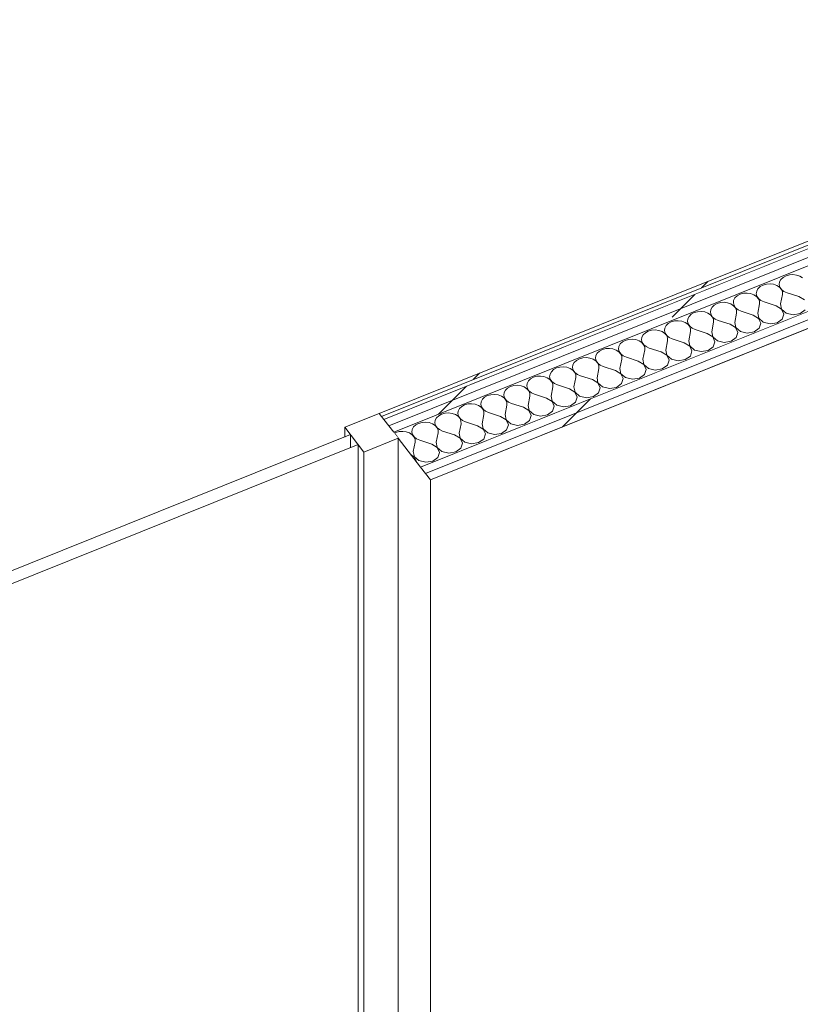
# Model space of a CAD drawing. Header units: millimetres. Extents: x -2220 to 52371, y -4077 to 6953.
# Tile 254 of 256: x 37877 to 38928, y 2845 to 4171. Entities that reach past the tile are written whole.
import ezdxf

# ---------------------------------------------------------------- set-up
doc = ezdxf.new("R2010")
doc.units = ezdxf.units.MM
doc.header["$MEASUREMENT"] = 0
doc.linetypes.add('Wipeout_Contour', pattern=[1000, 0, -1000])
doc.layers.add('Nuevo_08_E_Envans secs', color=7, linetype='Continuous')
doc.layers.add('Nuevo_Ventanas Archicad', color=7, linetype='Continuous')
for name, color, linetype, lineweight in [('Nuevo_08_E_Envans secs_Pluma_Nº__1', 7, 'Continuous', 5), ('Nuevo_Ventanas Archicad_Pluma_Nº__1', 7, 'Continuous', 5), ('Nuevo_Ventanas Archicad_Pluma_Nº__47', 7, 'Continuous', 20)]:
    doc.layers.add(name, color=color, linetype=linetype, lineweight=lineweight)
for name, color, linetype, lineweight, true_color in [('Nuevo_08_E_Envans secs_Pluma_Nº__102', 7, 'Continuous', 5, 0xcccccc), ('Nuevo_08_E_Envans secs_Pluma_Nº__171', 171, 'Continuous', 13, 0xaaaaff), ('Nuevo_08_E_Envans secs_Pluma_Nº__177', 7, 'Continuous', 15, 0xf7e046)]:
    doc.layers.add(name, color=color, linetype=linetype, lineweight=lineweight, true_color=true_color)
pattern_1 = [(45, (42615.74, 4689.65), (-183.848, 183.848), [195, -65]), (45, (42615.74, 4873.5), (-183.848, 183.848), [195, -65])]

# ---------------------------------------------------------------- blocks, each defined once
blk = doc.blocks.new('*X287', base_point=(42615.7, 4689.6))
at = {"layer": 'Nuevo_08_E_Envans secs_Pluma_Nº__102', "color": 254, "linetype": 'Continuous', "lineweight": 5, "true_color": 0xcccccc}
for p, q in [((38901.7, 3821.4), (38900, 3818.1)), ((38904.7, 3824.2), (38901.7, 3821.4)), ((38908.6, 3826.4), (38904.7, 3824.2)), ((38913.1, 3827.6), (38908.6, 3826.4)), ((38918, 3828), (38913.1, 3827.6)), ((38922.8, 3827.3), (38918, 3828)), ((38927.2, 3825.7), (38922.8, 3827.3)), ((38930.8, 3823.4), (38927.2, 3825.7)), ((38870.8, 3809), (38869.1, 3805.7)), ((38873.8, 3811.8), (38870.8, 3809)), ((38877.7, 3813.9), (38873.8, 3811.8)), ((38882.2, 3815.2), (38877.7, 3813.9)), ((38887.1, 3815.5), (38882.2, 3815.2)), ((38891.9, 3814.9), (38887.1, 3815.5)), ((38896.3, 3813.3), (38891.9, 3814.9)), ((38899.9, 3811), (38896.3, 3813.3)), ((38900, 3818.1), (38899.5, 3814.6)), ((38899.5, 3814.6), (38900.4, 3811.2)), ((38902.4, 3808), (38899.9, 3811)), ((38900.4, 3811.2), (38902.6, 3808)), ((38903.8, 3804.6), (38902.4, 3808)), ((38902.6, 3808), (38905.8, 3805.4)), ((38838.1, 3793.3), (38837.7, 3789.8)), ((38839.9, 3796.6), (38838.1, 3793.3)), ((38842.9, 3799.4), (38839.9, 3796.6)), ((38846.8, 3801.5), (38842.9, 3799.4)), ((38851.3, 3802.8), (38846.8, 3801.5)), ((38856.2, 3803.1), (38851.3, 3802.8)), ((38861, 3802.5), (38856.2, 3803.1)), ((38865.3, 3800.9), (38861, 3802.5)), ((38868.9, 3798.5), (38865.3, 3800.9)), ((38869.1, 3805.7), (38868.6, 3802.2)), ((38868.6, 3802.2), (38869.5, 3798.8)), ((38871.5, 3795.5), (38868.9, 3798.5)), ((38869.5, 3798.8), (38871.6, 3795.6)), ((38872.9, 3792.2), (38871.5, 3795.5)), ((38871.6, 3795.6), (38874.9, 3793)), ((38901.4, 3788.4), (38903.8, 3801)), ((38903.8, 3801), (38903.8, 3804.6)), ((38905.8, 3805.4), (38910, 3803.5)), ((38926.1, 3798.3), (38910, 3803.5)), ((38933.5, 3793.8), (38926.1, 3798.3)), ((38807.2, 3780.9), (38806.8, 3777.4)), ((38809, 3784.2), (38807.2, 3780.9)), ((38811.9, 3787), (38809, 3784.2)), ((38815.8, 3789.1), (38811.9, 3787)), ((38820.4, 3790.4), (38815.8, 3789.1)), ((38825.3, 3790.7), (38820.4, 3790.4)), ((38830, 3790.1), (38825.3, 3790.7)), ((38834.4, 3788.5), (38830, 3790.1)), ((38838, 3786.1), (38834.4, 3788.5)), ((38837.7, 3789.8), (38838.6, 3786.3)), ((38840.6, 3783.1), (38838, 3786.1)), ((38838.6, 3786.3), (38840.7, 3783.2)), ((38841.9, 3779.7), (38840.6, 3783.1)), ((38840.7, 3783.2), (38844, 3780.6)), ((38844, 3780.6), (38848.1, 3778.7)), ((38870.5, 3776), (38872.9, 3788.6)), ((38872.9, 3788.6), (38872.9, 3792.2)), ((38874.9, 3793), (38879.1, 3791.1)), ((38895.2, 3785.9), (38879.1, 3791.1)), ((38902.6, 3781.4), (38895.2, 3785.9)), ((38901.4, 3788.4), (38902.7, 3781.5)), ((38905.7, 3774.8), (38902.6, 3781.4)), ((38902.7, 3781.5), (38908.9, 3776.1)), ((38927.5, 3775.5), (38934.4, 3780.4)), ((38776.3, 3768.5), (38775.9, 3765)), ((38778.1, 3771.7), (38776.3, 3768.5)), ((38781, 3774.6), (38778.1, 3771.7)), ((38784.9, 3776.7), (38781, 3774.6)), ((38789.5, 3778), (38784.9, 3776.7)), ((38794.3, 3778.3), (38789.5, 3778)), ((38799.1, 3777.6), (38794.3, 3778.3)), ((38803.5, 3776.1), (38799.1, 3777.6)), ((38807.1, 3773.7), (38803.5, 3776.1)), ((38806.8, 3777.4), (38807.7, 3773.9)), ((38809.7, 3770.7), (38807.1, 3773.7)), ((38807.7, 3773.9), (38809.8, 3770.7)), ((38811, 3767.3), (38809.7, 3770.7)), ((38809.8, 3770.7), (38813.1, 3768.1)), ((38811, 3763.8), (38811, 3767.3)), ((38813.1, 3768.1), (38817.2, 3766.3)), ((38839.6, 3763.5), (38842, 3776.2)), ((38842, 3776.2), (38841.9, 3779.7)), ((38864.3, 3773.5), (38848.1, 3778.7)), ((38871.7, 3769), (38864.3, 3773.5)), ((38870.5, 3776), (38871.8, 3769.1)), ((38874.8, 3762.4), (38871.7, 3769)), ((38871.8, 3769.1), (38878, 3763.7)), ((38896.6, 3763.1), (38903.4, 3768)), ((38903.4, 3768), (38905.7, 3774.8)), ((38908.9, 3776.1), (38918.1, 3773.9)), ((38918.1, 3773.9), (38927.5, 3775.5)), ((38745.4, 3756), (38744.9, 3752.5)), ((38747.2, 3759.3), (38745.4, 3756)), ((38750.1, 3762.1), (38747.2, 3759.3)), ((38754, 3764.3), (38750.1, 3762.1)), ((38758.6, 3765.5), (38754, 3764.3)), ((38763.4, 3765.9), (38758.6, 3765.5)), ((38768.2, 3765.2), (38763.4, 3765.9)), ((38772.6, 3763.6), (38768.2, 3765.2)), ((38776.2, 3761.3), (38772.6, 3763.6)), ((38775.9, 3765), (38776.7, 3761.5)), ((38778.8, 3758.3), (38776.2, 3761.3)), ((38776.7, 3761.5), (38778.9, 3758.3)), ((38780.1, 3754.9), (38778.8, 3758.3)), ((38778.9, 3758.3), (38782.2, 3755.7)), ((38780.1, 3751.4), (38780.1, 3754.9)), ((38782.2, 3755.7), (38786.3, 3753.8)), ((38802.5, 3748.6), (38786.3, 3753.8)), ((38808.6, 3751.1), (38811, 3763.8)), ((38833.4, 3761.1), (38817.2, 3766.3)), ((38840.8, 3756.6), (38833.4, 3761.1)), ((38839.6, 3763.5), (38840.9, 3756.6)), ((38843.8, 3750), (38840.8, 3756.6)), ((38840.9, 3756.6), (38847.1, 3751.3)), ((38865.7, 3750.7), (38872.5, 3755.6)), ((38872.5, 3755.6), (38874.8, 3762.4)), ((38878, 3763.7), (38887.2, 3761.5)), ((38887.2, 3761.5), (38896.6, 3763.1)), ((38696.7, 3740.7), (38692.2, 3739.4)), ((38701.6, 3741), (38696.7, 3740.7)), ((38706.4, 3740.4), (38701.6, 3741)), ((38710.8, 3738.8), (38706.4, 3740.4)), ((38714.5, 3743.6), (38714, 3740.1)), ((38716.2, 3746.9), (38714.5, 3743.6)), ((38719.2, 3749.7), (38716.2, 3746.9)), ((38723.1, 3751.8), (38719.2, 3749.7)), ((38727.6, 3753.1), (38723.1, 3751.8)), ((38732.5, 3753.4), (38727.6, 3753.1)), ((38737.3, 3752.8), (38732.5, 3753.4)), ((38741.7, 3751.2), (38737.3, 3752.8)), ((38745.3, 3748.8), (38741.7, 3751.2)), ((38744.9, 3752.5), (38745.8, 3749.1)), ((38747.9, 3745.9), (38745.3, 3748.8)), ((38745.8, 3749.1), (38748, 3745.9)), ((38749.2, 3742.5), (38747.9, 3745.9)), ((38748, 3745.9), (38751.3, 3743.3)), ((38749.2, 3738.9), (38749.2, 3742.5)), ((38751.3, 3743.3), (38755.4, 3741.4)), ((38771.5, 3736.2), (38755.4, 3741.4)), ((38777.7, 3738.7), (38780.1, 3751.4)), ((38809.9, 3744.2), (38802.5, 3748.6)), ((38808.6, 3751.1), (38810, 3744.2)), ((38812.9, 3737.5), (38809.9, 3744.2)), ((38810, 3744.2), (38816.2, 3738.8)), ((38834.8, 3738.2), (38841.6, 3743.2)), ((38841.6, 3743.2), (38843.8, 3750)), ((38847.1, 3751.3), (38856.3, 3749.1)), ((38856.3, 3749.1), (38865.7, 3750.7)), ((38661.3, 3727), (38657.4, 3724.9)), ((38665.8, 3728.3), (38661.3, 3727)), ((38670.7, 3728.6), (38665.8, 3728.3)), ((38675.5, 3727.9), (38670.7, 3728.6)), ((38679.8, 3726.4), (38675.5, 3727.9)), ((38683.6, 3731.2), (38683.1, 3727.7)), ((38683.1, 3727.7), (38684, 3724.2)), ((38685.3, 3734.5), (38683.6, 3731.2)), ((38688.3, 3737.3), (38685.3, 3734.5)), ((38692.2, 3739.4), (38688.3, 3737.3)), ((38714.4, 3736.4), (38710.8, 3738.8)), ((38714, 3740.1), (38714.9, 3736.6)), ((38716.9, 3733.4), (38714.4, 3736.4)), ((38714.9, 3736.6), (38717.1, 3733.5)), ((38718.3, 3730), (38716.9, 3733.4)), ((38717.1, 3733.5), (38720.3, 3730.9)), ((38718.3, 3726.5), (38718.3, 3730)), ((38720.3, 3730.9), (38724.5, 3729)), ((38740.6, 3723.8), (38724.5, 3729)), ((38746.8, 3726.3), (38749.2, 3738.9)), ((38779, 3731.7), (38771.5, 3736.2)), ((38777.7, 3738.7), (38779.1, 3731.8)), ((38782, 3725.1), (38779, 3731.7)), ((38779.1, 3731.8), (38785.3, 3726.4)), ((38803.8, 3725.8), (38810.7, 3730.7)), ((38810.7, 3730.7), (38812.9, 3737.5)), ((38816.2, 3738.8), (38825.4, 3736.6)), ((38825.4, 3736.6), (38834.8, 3738.2)), ((38630.3, 3714.6), (38626.4, 3712.4)), ((38634.9, 3715.8), (38630.3, 3714.6)), ((38639.8, 3716.2), (38634.9, 3715.8)), ((38644.5, 3715.5), (38639.8, 3716.2)), ((38648.9, 3714), (38644.5, 3715.5)), ((38652.5, 3711.6), (38648.9, 3714)), ((38652.6, 3718.8), (38652.2, 3715.3)), ((38652.2, 3715.3), (38653.1, 3711.8)), ((38654.4, 3722.1), (38652.6, 3718.8)), ((38657.4, 3724.9), (38654.4, 3722.1)), ((38683.4, 3724), (38679.8, 3726.4)), ((38686, 3721), (38683.4, 3724)), ((38684, 3724.2), (38686.1, 3721.1)), ((38685, 3701.4), (38687.4, 3714.1)), ((38687.4, 3717.6), (38686, 3721)), ((38686.1, 3721.1), (38689.4, 3718.4)), ((38687.4, 3714.1), (38687.4, 3717.6)), ((38689.4, 3718.4), (38693.6, 3716.6)), ((38709.7, 3711.4), (38693.6, 3716.6)), ((38715.9, 3713.9), (38718.3, 3726.5)), ((38715.9, 3713.9), (38717.2, 3706.9)), ((38748, 3719.3), (38740.6, 3723.8)), ((38746.8, 3726.3), (38748.2, 3719.4)), ((38751.1, 3712.7), (38748, 3719.3)), ((38748.2, 3719.4), (38754.4, 3714)), ((38754.4, 3714), (38763.5, 3711.8)), ((38772.9, 3713.4), (38779.8, 3718.3)), ((38779.8, 3718.3), (38782, 3725.1)), ((38785.3, 3726.4), (38794.4, 3724.2)), ((38794.4, 3724.2), (38803.8, 3725.8)), ((38599.4, 3702.2), (38595.5, 3700)), ((38604, 3703.4), (38599.4, 3702.2)), ((38608.8, 3703.7), (38604, 3703.4)), ((38613.6, 3703.1), (38608.8, 3703.7)), ((38618, 3701.5), (38613.6, 3703.1)), ((38621.6, 3699.2), (38618, 3701.5)), ((38621.7, 3706.4), (38621.3, 3702.8)), ((38621.3, 3702.8), (38622.2, 3699.4)), ((38623.5, 3709.6), (38621.7, 3706.4)), ((38626.4, 3712.4), (38623.5, 3709.6)), ((38655.1, 3708.6), (38652.5, 3711.6)), ((38653.1, 3711.8), (38655.2, 3708.6)), ((38654.1, 3689), (38656.5, 3701.7)), ((38656.4, 3705.2), (38655.1, 3708.6)), ((38655.2, 3708.6), (38658.5, 3706)), ((38656.5, 3701.7), (38656.4, 3705.2)), ((38658.5, 3706), (38662.6, 3704.2)), ((38678.8, 3699), (38662.6, 3704.2)), ((38685, 3701.4), (38686.3, 3694.5)), ((38717.1, 3706.9), (38709.7, 3711.4)), ((38720.2, 3700.3), (38717.1, 3706.9)), ((38717.2, 3706.9), (38723.4, 3701.6)), ((38723.4, 3701.6), (38732.6, 3699.4)), ((38732.6, 3699.4), (38742, 3701)), ((38742, 3701), (38748.9, 3705.9)), ((38748.9, 3705.9), (38751.1, 3712.7)), ((38763.5, 3711.8), (38772.9, 3713.4)), ((38564.6, 3687.6), (38561.7, 3684.8)), ((38568.5, 3689.7), (38564.6, 3687.6)), ((38573.1, 3691), (38568.5, 3689.7)), ((38577.9, 3691.3), (38573.1, 3691)), ((38582.7, 3690.7), (38577.9, 3691.3)), ((38587.1, 3689.1), (38582.7, 3690.7)), ((38590.7, 3686.7), (38587.1, 3689.1)), ((38590.8, 3693.9), (38590.3, 3690.4)), ((38590.3, 3690.4), (38591.2, 3687)), ((38592.6, 3697.2), (38590.8, 3693.9)), ((38595.5, 3700), (38592.6, 3697.2)), ((38624.2, 3696.2), (38621.6, 3699.2)), ((38622.2, 3699.4), (38624.3, 3696.2)), ((38623.1, 3676.6), (38625.5, 3689.3)), ((38625.5, 3692.8), (38624.2, 3696.2)), ((38624.3, 3696.2), (38627.6, 3693.6)), ((38625.5, 3689.3), (38625.5, 3692.8)), ((38627.6, 3693.6), (38631.7, 3691.7)), ((38647.9, 3686.5), (38631.7, 3691.7)), ((38654.1, 3689), (38655.4, 3682.1)), ((38686.2, 3694.5), (38678.8, 3699)), ((38689.3, 3687.9), (38686.2, 3694.5)), ((38686.3, 3694.5), (38692.5, 3689.2)), ((38687, 3681.1), (38689.3, 3687.9)), ((38692.5, 3689.2), (38701.7, 3686.9)), ((38701.7, 3686.9), (38711.1, 3688.5)), ((38711.1, 3688.5), (38717.9, 3693.5)), ((38717.9, 3693.5), (38720.2, 3700.3)), ((38533.7, 3675.2), (38530.7, 3672.4)), ((38537.6, 3677.3), (38533.7, 3675.2)), ((38542.1, 3678.6), (38537.6, 3677.3)), ((38547, 3678.9), (38542.1, 3678.6)), ((38551.8, 3678.3), (38547, 3678.9)), ((38556.2, 3676.7), (38551.8, 3678.3)), ((38559.8, 3674.3), (38556.2, 3676.7)), ((38559.9, 3681.5), (38559.4, 3678)), ((38559.4, 3678), (38560.3, 3674.5)), ((38562.4, 3671.3), (38559.8, 3674.3)), ((38561.7, 3684.8), (38559.9, 3681.5)), ((38560.3, 3674.5), (38562.5, 3671.4)), ((38593.3, 3683.7), (38590.7, 3686.7)), ((38591.2, 3687), (38593.4, 3683.8)), ((38592.2, 3664.2), (38594.6, 3676.8)), ((38594.6, 3680.4), (38593.3, 3683.7)), ((38593.4, 3683.8), (38596.7, 3681.2)), ((38594.6, 3676.8), (38594.6, 3680.4)), ((38596.7, 3681.2), (38600.8, 3679.3)), ((38617, 3674.1), (38600.8, 3679.3)), ((38624.4, 3669.6), (38617, 3674.1)), ((38623.1, 3676.6), (38624.5, 3669.7)), ((38655.3, 3682.1), (38647.9, 3686.5)), ((38658.3, 3675.4), (38655.3, 3682.1)), ((38655.4, 3682.1), (38661.6, 3676.7)), ((38656.1, 3668.6), (38658.3, 3675.4)), ((38661.6, 3676.7), (38670.8, 3674.5)), ((38670.8, 3674.5), (38680.2, 3676.1)), ((38680.2, 3676.1), (38687, 3681.1)), ((38502.8, 3662.8), (38499.8, 3660)), ((38506.7, 3664.9), (38502.8, 3662.8)), ((38511.2, 3666.2), (38506.7, 3664.9)), ((38516.1, 3666.5), (38511.2, 3666.2)), ((38520.9, 3665.8), (38516.1, 3666.5)), ((38525.3, 3664.3), (38520.9, 3665.8)), ((38528.9, 3661.9), (38525.3, 3664.3)), ((38529, 3669.1), (38528.5, 3665.6)), ((38528.5, 3665.6), (38529.4, 3662.1)), ((38531.4, 3658.9), (38528.9, 3661.9)), ((38530.7, 3672.4), (38529, 3669.1)), ((38529.4, 3662.1), (38531.6, 3659)), ((38561.3, 3651.8), (38563.7, 3664.4)), ((38563.7, 3667.9), (38562.4, 3671.3)), ((38562.5, 3671.4), (38565.8, 3668.8)), ((38563.7, 3664.4), (38563.7, 3667.9)), ((38565.8, 3668.8), (38569.9, 3666.9)), ((38586, 3661.7), (38569.9, 3666.9)), ((38593.5, 3657.2), (38586, 3661.7)), ((38592.2, 3664.2), (38593.6, 3657.3)), ((38627.4, 3663), (38624.4, 3669.6)), ((38624.5, 3669.7), (38630.7, 3664.3)), ((38625.2, 3656.2), (38627.4, 3663)), ((38630.7, 3664.3), (38639.9, 3662.1)), ((38639.9, 3662.1), (38649.3, 3663.7)), ((38649.3, 3663.7), (38656.1, 3668.6)), ((38468.9, 3647.5), (38467.1, 3644.2)), ((38471.9, 3650.3), (38468.9, 3647.5)), ((38475.8, 3652.5), (38471.9, 3650.3)), ((38480.3, 3653.7), (38475.8, 3652.5)), ((38485.2, 3654.1), (38480.3, 3653.7)), ((38490, 3653.4), (38485.2, 3654.1)), ((38494.3, 3651.8), (38490, 3653.4)), ((38497.9, 3649.5), (38494.3, 3651.8)), ((38498.1, 3656.7), (38497.6, 3653.2)), ((38497.6, 3653.2), (38498.5, 3649.7)), ((38500.5, 3646.5), (38497.9, 3649.5)), ((38499.8, 3660), (38498.1, 3656.7)), ((38498.5, 3649.7), (38500.6, 3646.5)), ((38530.4, 3639.3), (38532.8, 3652)), ((38532.8, 3655.5), (38531.4, 3658.9)), ((38531.6, 3659), (38534.8, 3656.3)), ((38532.8, 3652), (38532.8, 3655.5)), ((38534.8, 3656.3), (38539, 3654.5)), ((38555.1, 3649.3), (38539, 3654.5)), ((38562.5, 3644.8), (38555.1, 3649.3)), ((38561.3, 3651.8), (38562.7, 3644.8)), ((38596.5, 3650.6), (38593.5, 3657.2)), ((38593.6, 3657.3), (38599.8, 3651.9)), ((38594.3, 3643.8), (38596.5, 3650.6)), ((38599.8, 3651.9), (38608.9, 3649.7)), ((38608.9, 3649.7), (38618.3, 3651.3)), ((38618.3, 3651.3), (38625.2, 3656.2)), ((38438, 3635.1), (38436.2, 3631.8)), ((38440.9, 3637.9), (38438, 3635.1)), ((38444.8, 3640), (38440.9, 3637.9)), ((38449.4, 3641.3), (38444.8, 3640)), ((38454.3, 3641.6), (38449.4, 3641.3)), ((38459, 3641), (38454.3, 3641.6)), ((38463.4, 3639.4), (38459, 3641)), ((38467, 3637.1), (38463.4, 3639.4)), ((38467.1, 3644.2), (38466.7, 3640.7)), ((38466.7, 3640.7), (38467.6, 3637.3)), ((38469.6, 3634.1), (38467, 3637.1)), ((38467.6, 3637.3), (38469.7, 3634.1)), ((38499.5, 3626.9), (38501.9, 3639.6)), ((38501.9, 3643.1), (38500.5, 3646.5)), ((38500.6, 3646.5), (38503.9, 3643.9)), ((38501.9, 3639.6), (38501.9, 3643.1)), ((38503.9, 3643.9), (38508.1, 3642.1)), ((38524.2, 3636.8), (38508.1, 3642.1)), ((38531.6, 3632.4), (38524.2, 3636.8)), ((38530.4, 3639.3), (38531.7, 3632.4)), ((38565.6, 3638.2), (38562.5, 3644.8)), ((38562.7, 3644.8), (38568.9, 3639.5)), ((38563.4, 3631.4), (38565.6, 3638.2)), ((38568.9, 3639.5), (38578, 3637.3)), ((38578, 3637.3), (38587.4, 3638.9)), ((38587.4, 3638.9), (38594.3, 3643.8)), ((38407.1, 3622.7), (38405.3, 3619.4)), ((38410, 3625.5), (38407.1, 3622.7)), ((38413.9, 3627.6), (38410, 3625.5)), ((38418.5, 3628.9), (38413.9, 3627.6)), ((38423.3, 3629.2), (38418.5, 3628.9)), ((38428.1, 3628.6), (38423.3, 3629.2)), ((38432.5, 3627), (38428.1, 3628.6)), ((38436.1, 3624.6), (38432.5, 3627)), ((38436.2, 3631.8), (38435.8, 3628.3)), ((38435.8, 3628.3), (38436.7, 3624.9)), ((38438.7, 3621.6), (38436.1, 3624.6)), ((38436.7, 3624.9), (38438.8, 3621.7)), ((38440, 3618.3), (38438.7, 3621.6)), ((38438.8, 3621.7), (38442.1, 3619.1)), ((38468.6, 3614.5), (38471, 3627.1)), ((38470.9, 3630.7), (38469.6, 3634.1)), ((38469.7, 3634.1), (38473, 3631.5)), ((38471, 3627.1), (38470.9, 3630.7)), ((38473, 3631.5), (38477.1, 3629.6)), ((38493.3, 3624.4), (38477.1, 3629.6)), ((38500.7, 3619.9), (38493.3, 3624.4)), ((38499.5, 3626.9), (38500.8, 3620)), ((38534.7, 3625.7), (38531.6, 3632.4)), ((38531.7, 3632.4), (38537.9, 3627.1)), ((38532.4, 3619), (38534.7, 3625.7)), ((38537.9, 3627.1), (38547.1, 3624.8)), ((38547.1, 3624.8), (38556.5, 3626.4)), ((38556.5, 3626.4), (38563.4, 3631.4)), ((38383, 3615.2), (38381.3, 3614.3)), ((38387.6, 3616.5), (38383, 3615.2)), ((38392.4, 3616.8), (38387.6, 3616.5)), ((38397.2, 3616.2), (38392.4, 3616.8)), ((38401.6, 3614.6), (38397.2, 3616.2)), ((38405.2, 3612.2), (38401.6, 3614.6)), ((38405.3, 3619.4), (38404.8, 3615.9)), ((38404.8, 3615.9), (38405.7, 3612.4)), ((38407.8, 3609.2), (38405.2, 3612.2)), ((38405.7, 3612.4), (38407.9, 3609.3)), ((38409.1, 3605.8), (38407.8, 3609.2)), ((38407.9, 3609.3), (38411.2, 3606.7)), ((38437.6, 3602.1), (38440, 3614.7)), ((38440, 3614.7), (38440, 3618.3)), ((38442.1, 3619.1), (38446.2, 3617.2)), ((38462.4, 3612), (38446.2, 3617.2)), ((38469.8, 3607.5), (38462.4, 3612)), ((38468.6, 3614.5), (38469.9, 3607.6)), ((38503.8, 3613.3), (38500.7, 3619.9)), ((38500.8, 3620), (38507, 3614.6)), ((38501.5, 3606.5), (38503.8, 3613.3)), ((38507, 3614.6), (38516.2, 3612.4)), ((38516.2, 3612.4), (38525.6, 3614)), ((38525.6, 3614), (38532.4, 3619)), ((38406.7, 3589.6), (38409.1, 3602.3)), ((38409.1, 3602.3), (38409.1, 3605.8)), ((38411.2, 3606.7), (38415.3, 3604.8)), ((38431.5, 3599.6), (38415.3, 3604.8)), ((38438.9, 3595.1), (38431.5, 3599.6)), ((38437.6, 3602.1), (38439, 3595.2)), ((38441.9, 3588.5), (38438.9, 3595.1)), ((38439, 3595.2), (38445.2, 3589.8)), ((38472.8, 3600.9), (38469.8, 3607.5)), ((38469.9, 3607.6), (38476.1, 3602.2)), ((38470.6, 3594.1), (38472.8, 3600.9)), ((38476.1, 3602.2), (38485.3, 3600)), ((38485.3, 3600), (38494.7, 3601.6)), ((38494.7, 3601.6), (38501.5, 3606.5)), ((38408, 3582.7), (38403.6, 3585.3)), ((38406.7, 3589.6), (38408.1, 3582.7)), ((38411, 3576.1), (38408, 3582.7)), ((38408.1, 3582.7), (38414.3, 3577.4)), ((38432.8, 3576.8), (38439.7, 3581.7)), ((38439.7, 3581.7), (38441.9, 3588.5)), ((38445.2, 3589.8), (38454.4, 3587.6)), ((38454.4, 3587.6), (38463.8, 3589.2)), ((38463.8, 3589.2), (38470.6, 3594.1)), ((38410.9, 3575.8), (38411, 3576.1)), ((38414.3, 3577.4), (38423.4, 3575.2)), ((38423.4, 3575.2), (38432.8, 3576.8))]:
    blk.add_line(p, q, dxfattribs=at)
blk = doc.blocks.new('Elem Sección_215_2', base_point=(42615.7, 4689.6))
at = {"layer": 'Nuevo_08_E_Envans secs', "lineweight": 0}
blk.add_blockref('*X287', (42615.7, 4689.6), dxfattribs=at)
at = {"color": 254, "linetype": 'Wipeout_Contour', "lineweight": 0, "ltscale": 156870.228828}
blk.add_wipeout([(38360.7, 3641), (38363.8, 3637), (39683.8, 4167.3), (39680.7, 4171.3)], dxfattribs=at).dxf.layer = 'Nuevo_08_E_Envans secs'
at = {"layer": 'Nuevo_08_E_Envans secs_Pluma_Nº__171', "linetype": 'Continuous', "lineweight": 13, "true_color": 0xaaaaff}
h = blk.add_hatch(dxfattribs=at)
h.set_pattern_fill('Panellat_HPL_0002', color=161, style=0, pattern_type=2)
h.set_pattern_definition(pattern_1)
h.paths.add_polyline_path([(38360.7, 3641), (38363.8, 3637), (39683.8, 4167.3), (39680.7, 4171.3)])
at = {"color": 254, "linetype": 'Wipeout_Contour', "lineweight": 0, "ltscale": 157092.980745}
blk.add_wipeout([(38423.1, 3560), (38429.8, 3551.3), (39749.8, 4081.6), (39743.1, 4090.3)], dxfattribs=at).dxf.layer = 'Nuevo_08_E_Envans secs'
at = {"layer": 'Nuevo_08_E_Envans secs_Pluma_Nº__177', "linetype": 'Continuous', "lineweight": 15, "true_color": 0xf7e046}
h = blk.add_hatch(dxfattribs=at)
h.set_pattern_fill('Panellat_HPL_0002', color=53, style=0, pattern_type=2)
h.set_pattern_definition(pattern_1)
h.paths.add_polyline_path([(38423.1, 3560), (38429.8, 3551.3), (39749.8, 4081.6), (39743.1, 4090.3)])
at = {"color": 254, "linetype": 'Wipeout_Contour', "lineweight": 0, "ltscale": 157069.683606}
blk.add_wipeout([(38416.4, 3568.7), (38423.1, 3560), (39743.1, 4090.3), (39736.3, 4099)], dxfattribs=at).dxf.layer = 'Nuevo_08_E_Envans secs'
at = {"layer": 'Nuevo_08_E_Envans secs_Pluma_Nº__177', "linetype": 'Continuous', "lineweight": 15, "true_color": 0xf7e046}
h = blk.add_hatch(dxfattribs=at)
h.set_pattern_fill('Panellat_HPL_0002', color=53, style=0, pattern_type=2)
h.set_pattern_definition(pattern_1)
h.paths.add_polyline_path([(38416.4, 3568.7), (38423.1, 3560), (39743.1, 4090.3), (39736.3, 4099)])
at = {"color": 254, "linetype": 'Wipeout_Contour', "lineweight": 0, "ltscale": 156921.149091}
blk.add_wipeout([(38373.6, 3624.3), (38380.3, 3615.6), (39700.3, 4145.9), (39693.5, 4154.6)], dxfattribs=at).dxf.layer = 'Nuevo_08_E_Envans secs'
at = {"layer": 'Nuevo_08_E_Envans secs_Pluma_Nº__177', "linetype": 'Continuous', "lineweight": 15, "true_color": 0xf7e046}
h = blk.add_hatch(dxfattribs=at)
h.set_pattern_fill('Panellat_HPL_0002', color=53, style=0, pattern_type=2)
h.set_pattern_definition(pattern_1)
h.paths.add_polyline_path([(38373.6, 3624.3), (38380.3, 3615.6), (39700.3, 4145.9), (39693.5, 4154.6)])
at = {"layer": 'Nuevo_08_E_Envans secs_Pluma_Nº__1', "color": 7, "linetype": 'Continuous', "lineweight": 5, "flags": 128}
blk.add_lwpolyline([(38380.3, 3615.6), (38386.5, 3607.5), (38416.4, 3568.7), (38423.1, 3560), (38429.8, 3551.3)], dxfattribs=at)
at = {"color": 254, "linetype": 'Wipeout_Contour', "lineweight": 0, "ltscale": 156897.917392}
blk.add_wipeout([(39686.8, 4163.3), (38366.9, 3633), (38373.6, 3624.3), (39693.5, 4154.6)], dxfattribs=at).dxf.layer = 'Nuevo_08_E_Envans secs'
at = {"layer": 'Nuevo_08_E_Envans secs_Pluma_Nº__177', "linetype": 'Continuous', "lineweight": 15, "true_color": 0xf7e046}
h = blk.add_hatch(dxfattribs=at)
h.set_pattern_fill('Panellat_HPL_0002', color=53, style=0, pattern_type=2)
h.set_pattern_definition(pattern_1)
h.paths.add_polyline_path([(39686.8, 4163.3), (38366.9, 3633), (38373.6, 3624.3), (39693.5, 4154.6)])
at = {"layer": 'Nuevo_08_E_Envans secs_Pluma_Nº__1', "color": 7, "linetype": 'Continuous', "lineweight": 5}
for p, q in [((39680.7, 4171.3), (38360.7, 3641)), ((39683.8, 4167.3), (38363.8, 3637)), ((39686.8, 4163.3), (38366.9, 3633)), ((39693.5, 4154.6), (38373.6, 3624.3)), ((39700.3, 4145.9), (38380.3, 3615.6)), ((39736.3, 4099), (38416.4, 3568.7)), ((39743.1, 4090.3), (38423.1, 3560)), ((39749.8, 4081.6), (38429.8, 3551.3))]:
    blk.add_line(p, q, dxfattribs=at)
blk = doc.blocks.new('Elem Sección_253_2', base_point=(42615.7, 4689.6))
at = {"layer": 'Nuevo_Ventanas Archicad_Pluma_Nº__1', "color": 7, "linetype": 'Continuous', "lineweight": 5}
for p, q in [((38386.5, 2633.6), (38386.5, 2603.8)), ((38332.4, 2625), (37726.7, 2381.7)), ((37732.1, 2370.7), (38340.1, 2615)), ((38340.1, 2615), (38332.4, 2625)), ((38386.5, 2603.8), (37742.5, 2345)), ((37505.4, 2540.6), (37505.4, 2533.9))]:
    blk.add_line(p, q, dxfattribs=at)
at = {"layer": 'Nuevo_Ventanas Archicad_Pluma_Nº__47', "color": 7, "linetype": 'Continuous', "lineweight": 20}
for p, q in [((38429.8, 3551.3), (38429.8, 2548.7)), ((37502.3, 2559.3), (37502.3, 3178.6)), ((38415.7, 2565.8), (38386.5, 2603.8)), ((38429.8, 2548.7), (38416.4, 2566.1)), ((37502.3, 2533.1), (37502.3, 2539.7))]:
    blk.add_line(p, q, dxfattribs=at)
at = {"color": 254, "linetype": 'Wipeout_Contour', "lineweight": 0, "ltscale": 154081.719396}
blk.add_wipeout([(38386.5, 3607.5), (38360.7, 3641), (38314.3, 3622.4), (38340.1, 3588.9)], dxfattribs=at).dxf.layer = 'Nuevo_Ventanas Archicad'
at = {"color": 254, "linetype": 'Wipeout_Contour', "lineweight": 0, "ltscale": 150443.751594}
blk.add_wipeout([(37459, 3234.9), (37505.4, 3253.5), (37479.6, 3287), (37433.2, 3268.4)], dxfattribs=at).dxf.layer = 'Nuevo_Ventanas Archicad'
at = {"layer": 'Nuevo_Ventanas Archicad_Pluma_Nº__1', "color": 7, "linetype": 'Continuous', "lineweight": 5}
for p, q in [((38360.7, 3641), (38314.3, 3622.4)), ((38314.3, 3609.2), (38314.3, 3622.4)), ((38314.3, 3622.4), (38340.1, 3588.9)), ((38322.1, 3612.4), (37487.3, 3277)), ((38322.1, 3612.4), (38322.1, 3594.8)), ((37497.6, 3263.6), (38332.4, 3599)), ((38332.4, 3599), (38332.4, 2625)), ((38386.5, 3607.5), (38340.1, 3588.9)), ((38386.5, 3607.5), (38386.5, 2633.6)), ((38340.1, 2615), (38340.1, 3588.9)), ((37479.6, 3287), (37433.2, 3268.4)), ((37479.6, 3287), (37505.4, 3253.5)), ((37505.4, 3253.5), (37459, 3234.9)), ((37505.4, 3253.5), (37505.4, 2560.1))]:
    blk.add_line(p, q, dxfattribs=at)
at = {"layer": 'Nuevo_Ventanas Archicad_Pluma_Nº__1', "color": 7, "linetype": 'Continuous', "lineweight": 5, "flags": 128}
for points in [[(38360.7, 3641), (38363.8, 3637), (38366.9, 3633), (38373.6, 3624.3), (38380.3, 3615.6)], [(37433.2, 3268.4), (37436.3, 3264.4), (37439.4, 3260.4), (37446.1, 3251.6), (37452.8, 3242.9)]]:
    blk.add_lwpolyline(points, dxfattribs=at)

msp = doc.modelspace()

# ---------------------------------------------------------------- block references
at = {"layer": 'Nuevo_08_E_Envans secs', "lineweight": 0}
msp.add_blockref('Elem Sección_215_2', (42615.7, 4689.6), dxfattribs=at)

# ---------------------------------------------------------------- next in the draw order: block references
at = {"layer": 'Nuevo_Ventanas Archicad', "lineweight": 0}
msp.add_blockref('Elem Sección_253_2', (42615.7, 4689.6), dxfattribs=at)

doc.saveas('drawing.dxf')
